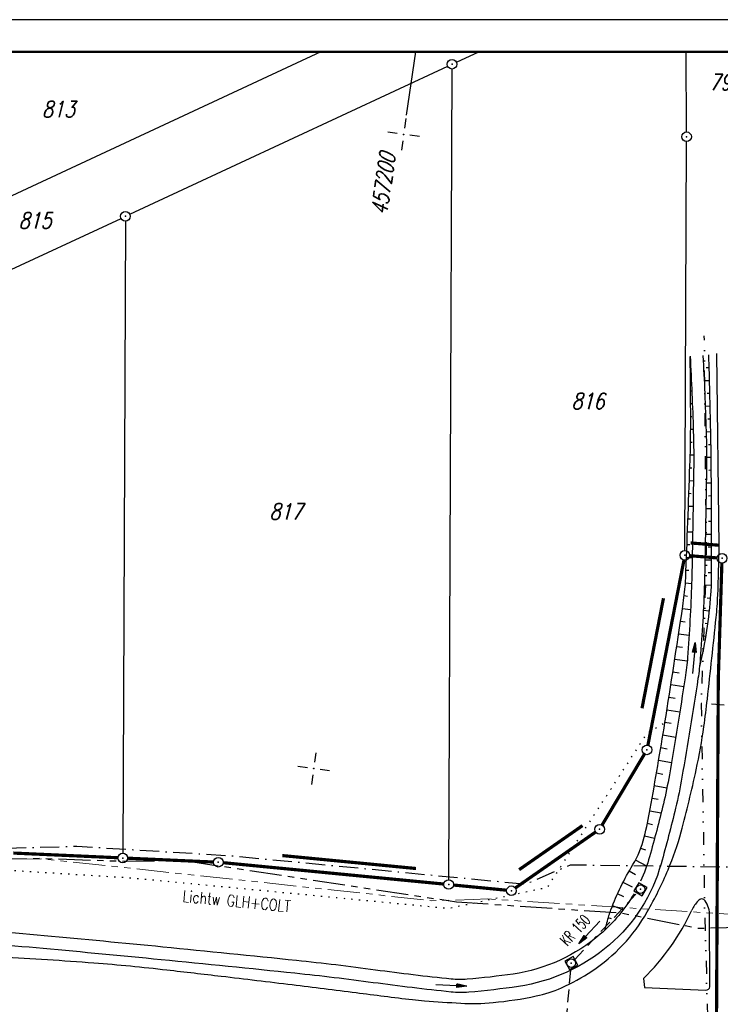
# Model space of a CAD drawing. Extents: x 0 to 1135, y 0 to 594.
# Tile 67 of 153: x 519 to 628, y 440 to 594. Entities that reach past the tile are written whole.
import ezdxf
from ezdxf.enums import TextEntityAlignment as Align

# ---------------------------------------------------------------- set-up
doc = ezdxf.new("R2010")
doc.units = 0
doc.header["$LTSCALE"] = 2
doc.header["$MEASUREMENT"] = 0
for name, pattern in [('AUSGEZOGEN', [0]), ('BAB-FM2', [2.6, 1.5, -0.5, 0.1, -0.5]), ('GEMARKBAB', [3.7, 2, -0.5, 0.1, -0.5, 0.1, -0.5]), ('GESTRICH-X2', [1.5, 1, -0.5]), ('GETRENNTX3', [3.25, 1, -0.75, 0, -0.75, 0, -0.75]), ('PHANTOMX2', [5, 2.5, -0.5, 0.5, -0.5, 0.5, -0.5]), ('PUNKTX2_STR', [0.6, 0.1, -0.5])]:
    doc.linetypes.add(name, pattern=pattern)
doc.layers.get('0').update_dxf_attribs({"color": 8, "linetype": 'AUSGEZOGEN'})
for name, color, linetype in [('BAB_FM', 8, 'BAB-FM2'), ('BOESCHG', 8, 'AUSGEZOGEN'), ('DURCHL', 200, 'GESTRICH-X2'), ('FBRTOP', 8, 'AUSGEZOGEN'), ('FLSTNR', 8, 'AUSGEZOGEN'), ('GEMARKGRZ', 8, 'GEMARKBAB'), ('GRENZL', 8, 'AUSGEZOGEN'), ('GRENZL-BAB', 7, 'AUSGEZOGEN'), ('GRENZP', 8, 'AUSGEZOGEN'), ('GRENZP-BAB', 7, 'AUSGEZOGEN'), ('KANAL', 200, 'GESTRICH-X2'), ('Lichtwellenleiter COLT', 8, 'PHANTOMX2'), ('Lichtwellenleiter GLH', 8, 'PHANTOMX2'), ('MULDE', 8, 'AUSGEZOGEN'), ('NETZ', 250, 'AUSGEZOGEN'), ('NUTZUNG', 8, 'PUNKTX2_STR'), ('PFEIL', 200, 'CONTINUOUS'), ('PFEILTOP', 8, 'AUSGEZOGEN'), ('RAHMEN', 250, 'AUSGEZOGEN'), ('SCHSYMBOL', 200, 'AUSGEZOGEN'), ('Telekom', 8, 'GETRENNTX3'), ('TEXTO', 200, 'CONTINUOUS')]:
    doc.layers.add(name, color=color, linetype=linetype)
doc.styles.add('ROMANS', font='romans.shx', dxfattribs={"width": 0.8})

# ---------------------------------------------------------------- blocks, each defined once
blk = doc.blocks.new('IKR')
at = {"color": 0}
for p, q in [((0, 1), (0, 2.5)), ((-2.5, 0), (-1, 0)), ((1, 0), (2.5, 0)), ((0, -2.5), (0, -1))]:
    blk.add_line(p, q, dxfattribs=at)
blk.add_circle((0, 0), 0.05, dxfattribs=at)
blk.add_point((0, 0), dxfattribs=at)
blk = doc.blocks.new('GST')
at = {"color": 0}
blk.add_circle((0, 0), 0.75, dxfattribs=at)
blk.add_point((0, 0), dxfattribs=at)
blk = doc.blocks.new('20')
blk.add_lwpolyline([(-0.75, -0.75), (0.75, -0.75), (0.75, 0.75), (-0.75, 0.75)], close=True)
blk.add_circle((0, 0), 0.676)
blk.add_point((0, 0))
blk = doc.blocks.new('PFEIL2')
at = {"color": 0}
for p, q in [((0.88, 0), (-2.4, -0.01)), ((0.88, -0.27), (0.88, 0.28)), ((0.88, 0.28), (2.43, 0.01)), ((0.91, 0.27), (0.88, 0.26)), ((0.97, 0.26), (0.88, 0.25)), ((1.02, 0.25), (0.88, 0.23)), ((1.07, 0.24), (0.88, 0.21)), ((1.13, 0.23), (0.88, 0.19)), ((1.18, 0.22), (0.88, 0.17)), ((1.24, 0.21), (0.88, 0.15)), ((1.29, 0.21), (0.88, 0.14)), ((1.34, 0.2), (0.88, 0.12)), ((1.4, 0.19), (0.88, 0.1)), ((1.45, 0.18), (0.88, 0.08)), ((1.51, 0.17), (0.88, 0.06)), ((1.56, 0.16), (0.88, 0.04)), ((1.61, 0.15), (0.88, 0.02)), ((1.67, 0.14), (0.88, 0.01)), ((1.72, 0.13), (0.88, -0.01)), ((1.78, 0.12), (0.88, -0.03)), ((1.83, 0.11), (0.88, -0.05)), ((1.88, 0.1), (0.88, -0.07)), ((1.94, 0.09), (0.88, -0.09)), ((2.05, 0.08), (0.88, -0.12)), ((1.99, 0.08), (0.88, -0.11)), ((2.1, 0.07), (0.88, -0.14)), ((2.15, 0.06), (0.88, -0.16)), ((2.21, 0.05), (0.88, -0.18)), ((2.26, 0.04), (0.88, -0.2)), ((2.32, 0.03), (0.88, -0.22)), ((2.37, 0.02), (0.88, -0.23)), ((2.42, 0.01), (0.88, -0.25)), ((2.43, 0.01), (0.88, -0.27))]:
    blk.add_line(p, q, dxfattribs=at)

msp = doc.modelspace()

# ---------------------------------------------------------------- linework, layer by layer
at = {"layer": 'BAB_FM', "flags": 128}
msp.add_lwpolyline([(268.57, 373.69), (318.25, 377.79), (333.62, 386.06), (364.45, 414.99), (395.49, 440.91), (416.98, 453.68), (444.51, 460.08), (480.67, 463.66), (527.59, 464.98), (551.45, 463.51), (597.67, 459.07), (604.66, 462.09), (641.91, 461.6), (643.09, 445.43), (642.4, 438.44), (641.67, 407.25), (640.53, 370.81), (688.6, 365.58), (738.6, 361.93), (788.6, 361.14), (865.7, 361.64)], dxfattribs=at)
msp.add_lwpolyline([(268.57, 373.69), (318.25, 377.79), (333.62, 386.06), (364.45, 414.99), (395.49, 440.91), (416.98, 453.68), (444.51, 460.08), (480.67, 463.66), (527.59, 464.98), (551.45, 463.51), (597.67, 459.07), (604.66, 462.09), (641.91, 461.6), (643.09, 445.43), (642.4, 438.44), (641.67, 407.25), (640.53, 370.81), (688.6, 365.58), (738.6, 361.93), (788.6, 361.14), (865.7, 361.64)], dxfattribs=at)
at = {"layer": 'BOESCHG'}
for p, q in [((623.4, 540.01), (623.35, 540.01)), ((623.4, 540.01), (623.35, 540.01)), ((625.83, 539.69), (626.25, 539.7)), ((625.83, 539.69), (626.25, 539.7)), ((623.5, 538.01), (623.37, 538.01)), ((623.5, 538.01), (623.37, 538.01)), ((625.52, 537.68), (626.3, 537.7)), ((625.52, 537.68), (626.3, 537.7)), ((623.49, 536.01), (623.39, 536.01)), ((623.49, 536.01), (623.39, 536.01)), ((625.98, 535.69), (626.35, 535.7)), ((625.98, 535.69), (626.35, 535.7)), ((623.67, 534.01), (623.4, 534.01)), ((623.67, 534.01), (623.4, 534.01)), ((625.69, 533.69), (626.4, 533.7)), ((625.69, 533.69), (626.4, 533.7)), ((623.58, 532.01), (623.41, 532.01)), ((623.58, 532.01), (623.41, 532.01)), ((626.11, 531.7), (626.45, 531.7)), ((626.11, 531.7), (626.45, 531.7)), ((623.82, 530.01), (623.4, 530.01)), ((623.82, 530.01), (623.4, 530.01)), ((625.83, 529.69), (626.49, 529.71)), ((625.83, 529.69), (626.49, 529.71)), ((623.63, 528.01), (623.38, 528.01)), ((623.63, 528.01), (623.38, 528.01)), ((626.2, 527.7), (626.53, 527.71)), ((626.2, 527.7), (626.53, 527.71)), ((623.89, 526), (623.34, 526.01)), ((623.89, 526), (623.34, 526.01)), ((625.89, 525.7), (626.56, 525.71)), ((625.89, 525.7), (626.56, 525.71)), ((623.58, 524), (623.28, 524.01)), ((623.58, 524), (623.28, 524.01)), ((626.22, 523.7), (626.57, 523.71)), ((626.22, 523.7), (626.57, 523.71)), ((623.84, 521.99), (623.21, 522.02)), ((623.84, 521.99), (623.21, 522.02)), ((625.84, 521.7), (626.58, 521.71)), ((625.84, 521.7), (626.58, 521.71)), ((623.47, 520), (623.14, 520.02)), ((623.47, 520), (623.14, 520.02)), ((626.2, 519.7), (626.59, 519.71)), ((626.2, 519.7), (626.59, 519.71)), ((623.78, 517.99), (623.06, 518.02)), ((623.78, 517.99), (623.06, 518.02)), ((625.77, 517.7), (626.6, 517.71)), ((625.77, 517.7), (626.6, 517.71)), ((623.37, 516.01), (622.99, 516.02)), ((623.37, 516.01), (622.99, 516.02)), ((626.18, 515.7), (626.61, 515.71)), ((626.18, 515.7), (626.61, 515.71)), ((623.71, 513.99), (622.91, 514.02)), ((623.71, 513.99), (622.91, 514.02)), ((625.71, 513.7), (626.62, 513.71)), ((625.71, 513.7), (626.62, 513.71)), ((623.26, 512.01), (622.84, 512.02)), ((623.26, 512.01), (622.84, 512.02)), ((626.15, 511.7), (626.63, 511.71)), ((626.15, 511.7), (626.63, 511.71)), ((623.64, 509.99), (622.76, 510.02)), ((623.64, 509.99), (622.76, 510.02)), ((625.64, 509.7), (626.63, 509.71)), ((625.64, 509.7), (626.63, 509.71)), ((623.14, 508.01), (622.68, 508.03)), ((623.14, 508.01), (622.68, 508.03)), ((626.12, 507.71), (626.64, 507.71)), ((626.12, 507.71), (626.64, 507.71)), ((623.56, 505.96), (622.59, 506.03)), ((623.56, 505.96), (622.59, 506.03)), ((625.55, 505.76), (626.6, 505.71)), ((625.55, 505.76), (626.6, 505.71)), ((622.93, 503.97), (622.39, 504.04)), ((622.93, 503.97), (622.39, 504.04)), ((625.97, 503.75), (626.46, 503.71)), ((625.97, 503.75), (626.46, 503.71)), ((623.39, 501.87), (622.12, 502.06)), ((623.39, 501.87), (622.12, 502.06)), ((625.39, 501.81), (626.28, 501.72)), ((625.39, 501.81), (626.28, 501.72)), ((622.55, 499.97), (621.82, 500.08)), ((622.55, 499.97), (621.82, 500.08)), ((625.66, 499.79), (626.05, 499.73)), ((625.66, 499.79), (626.05, 499.73)), ((623.16, 497.85), (621.53, 498.1)), ((623.16, 497.85), (621.53, 498.1)), ((625.16, 497.85), (625.75, 497.76)), ((625.16, 497.85), (625.75, 497.76)), ((622.12, 495.99), (621.22, 496.12)), ((622.12, 495.99), (621.22, 496.12)), ((625.21, 495.82), (625.39, 495.79)), ((625.21, 495.82), (625.39, 495.79)), ((622.86, 493.85), (620.92, 494.15)), ((622.86, 493.85), (620.92, 494.15)), ((624.88, 493.85), (624.98, 493.83)), ((624.88, 493.85), (624.98, 493.83)), ((621.63, 492.01), (620.62, 492.17)), ((621.63, 492.01), (620.62, 492.17)), ((622.33, 489.88), (620.31, 490.19)), ((622.33, 489.88), (620.31, 490.19)), ((621.01, 488.06), (620, 488.22)), ((621.01, 488.06), (620, 488.22)), ((621.7, 485.92), (619.69, 486.24)), ((621.7, 485.92), (619.69, 486.24)), ((620.38, 484.11), (619.37, 484.27)), ((620.38, 484.11), (619.37, 484.27)), ((621.06, 481.97), (619.06, 482.29)), ((621.06, 481.97), (619.06, 482.29)), ((619.73, 480.15), (618.73, 480.32)), ((619.73, 480.15), (618.73, 480.32)), ((620.4, 478.01), (618.4, 478.35)), ((620.4, 478.01), (618.4, 478.35)), ((619.07, 476.2), (618.07, 476.37)), ((619.07, 476.2), (618.07, 476.37)), ((619.69, 474.06), (617.73, 474.4)), ((619.69, 474.06), (617.73, 474.4)), ((618.32, 472.27), (617.38, 472.43)), ((618.32, 472.27), (617.38, 472.43)), ((618.79, 470.14), (617.03, 470.47)), ((618.79, 470.14), (617.03, 470.47)), ((617.46, 468.33), (616.64, 468.5)), ((617.46, 468.33), (616.64, 468.5)), ((617.77, 466.18), (616.2, 466.55)), ((617.77, 466.18), (616.2, 466.55)), ((616.41, 464.35), (615.62, 464.64)), ((616.41, 464.35), (615.62, 464.64)), ((616.54, 461.89), (614.8, 462.82)), ((616.54, 461.89), (614.8, 462.82)), ((614.79, 460.52), (613.8, 461.09)), ((614.79, 460.52), (613.8, 461.09)), ((614.33, 458.57), (612.85, 459.33)), ((614.33, 458.57), (612.85, 459.33)), ((612.98, 457.07), (611.98, 457.53)), ((612.98, 457.07), (611.98, 457.53)), ((612.86, 455.03), (611.2, 455.69)), ((612.86, 455.03), (611.2, 455.69)), ((611.07, 453.64), (610.54, 453.8)), ((611.07, 453.64), (610.54, 453.8))]:
    msp.add_line(p, q, dxfattribs=at)
for points in [[(572.21, 351.81, 0.000002), (566.96, 351.8, 0.000356), (566.75, 351.8, 0.000312), (551.07, 351.72, -0.000252), (531.62, 351.62, -0.000033), (528.26, 351.61, -0.000054), (526.19, 351.6, -0.000954), (524.59, 351.59, -0.000172), (515.72, 351.59, -0.001167)], [(572.21, 351.81, 0.000002), (566.96, 351.8, 0.000356), (566.75, 351.8, 0.000312), (551.07, 351.72, -0.000252), (531.62, 351.62, -0.000033), (528.26, 351.61, -0.000054), (526.19, 351.6, -0.000954), (524.59, 351.59, -0.000172), (515.72, 351.59, -0.001167)], [(626.19, 541.7, -0.002336), (626.49, 529.83, -0.003966), (626.58, 522.84, -0.000321), (626.62, 512.28, -0.000652), (626.63, 507.09, -0.023605), (626.51, 504.33, -0.041869), (624.8, 493.03)], [(626.19, 541.7, -0.002336), (626.49, 529.83, -0.003966), (626.58, 522.84, -0.000321), (626.62, 512.28, -0.000652), (626.63, 507.09, -0.023605), (626.51, 504.33, -0.041869), (624.8, 493.03)]]:
    msp.add_lwpolyline(points, format="xyb", dxfattribs=at)
at = {"layer": 'BOESCHG', "flags": 128}
msp.add_lwpolyline([(610.01, 451.87, -0.007441), (610.65, 454.15, -0.018238), (610.96, 455.07, -0.045785), (614.39, 462.1, 0.077291), (616.16, 466.39, 0.014819), (617.09, 470.82, 0.004909), (619.38, 484.27, 0.002517), (622.12, 502.04, 0.012909), (622.55, 505.53, 0.014241), (622.63, 506.77, 0.001004), (623.29, 524.42, 0.008308), (623.41, 530.29, 0.004401), (623.33, 541.37)], format="xyb", dxfattribs=at)
msp.add_lwpolyline([(610.01, 451.87, -0.007441), (610.65, 454.15, -0.018238), (610.96, 455.07, -0.045785), (614.39, 462.1, 0.077291), (616.16, 466.39, 0.014819), (617.09, 470.82, 0.004909), (619.38, 484.27, 0.002517), (622.12, 502.04, 0.012909), (622.55, 505.53, 0.014241), (622.63, 506.77, 0.001004), (623.29, 524.42, 0.008308), (623.41, 530.29, 0.004401), (623.33, 541.37)], format="xyb", dxfattribs=at)
at = {"layer": 'DURCHL'}
msp.add_line((602.93, 425.69), (604.71, 446.02), dxfattribs=at)
at = {"layer": 'FBRTOP'}
for p, q in [((627.86, 511.82), (627.49, 541.91)), ((627.86, 511.82), (627.49, 541.91)), ((626.4, 443.04), (626.37, 454.15)), ((626.4, 443.04), (626.37, 454.15)), ((616.03, 444.33), (616.2, 442.92)), ((616.03, 444.33), (616.2, 442.92)), ((616.2, 442.92), (625.79, 442.53)), ((616.2, 442.92), (625.79, 442.53))]:
    msp.add_line(p, q, dxfattribs=at)
msp.add_lwpolyline([(515.71, 447.69, -0.007277), (530.23, 446.78, -0.009249), (541.63, 445.68, -0.00091), (550.12, 444.7, -0.000697), (561.2, 443.37, -0.001806), (571.17, 442.13, 0.002049), (579.97, 441.03, 0.011761), (581.85, 440.85, 0.003902), (587.52, 440.48, 0.037948), (592.55, 440.58, 0.02803), (599.28, 441.6, 0.053108), (603.24, 442.88, 0.040877), (607.97, 445.48, 0.059189), (612.82, 449.57, 0.058308), (616.64, 454.75, 0.029556), (619.88, 461.29, 0.034441), (621.92, 467.21, 0.012508), (624.27, 476.92, 0.018277), (625.47, 483.65, 0.006956), (626.01, 487.94, 0.002342), (627.39, 500.69, 0.015121), (627.64, 504.16, 0.006879), (627.86, 511.82)], format="xyb", dxfattribs=at)
msp.add_lwpolyline([(515.71, 447.69, -0.007277), (530.23, 446.78, -0.009249), (541.63, 445.68, -0.00091), (550.12, 444.7, -0.000697), (561.2, 443.37, -0.001806), (571.17, 442.13, 0.002049), (579.97, 441.03, 0.011761), (581.85, 440.85, 0.003902), (587.52, 440.48, 0.037948), (592.55, 440.58, 0.02803), (599.28, 441.6, 0.053108), (603.24, 442.88, 0.040877), (607.97, 445.48, 0.059189), (612.82, 449.57, 0.058308), (616.64, 454.75, 0.029556), (619.88, 461.29, 0.034441), (621.92, 467.21, 0.012508), (624.27, 476.92, 0.018277), (625.47, 483.65, 0.006956), (626.01, 487.94, 0.002342), (627.39, 500.69, 0.015121), (627.64, 504.16, 0.006879), (627.86, 511.82)], format="xyb", dxfattribs=at)
for centre, radius, start, end in [((625.14, 456.1), 0.648, 32.7244, 149.494), ((625.14, 456.1), 0.648, 32.7244, 149.494), ((590.56, 470.38), 36.43, 314.359, 335.065), ((590.56, 470.38), 36.43, 314.359, 335.065), ((628.01, 452.97), 4.87, 134.7379, 155.065), ((628.01, 452.97), 4.87, 134.7379, 155.065), ((622.09, 454.13), 4.28, 0.1631, 32.7244), ((622.09, 454.13), 4.28, 0.1631, 32.7244), ((625.8, 443.14), 0.608, 269.3774, 350.3328), ((625.8, 443.14), 0.608, 269.3774, 350.3328)]:
    msp.add_arc(centre, radius, start, end, dxfattribs=at)
at = {"layer": 'GEMARKGRZ', "const_width": 0.5, "flags": 128}
for points in [[(627.72, 511.97), (623.41, 512.32)], [(627.72, 511.97), (623.41, 512.32)], [(619.16, 503.69), (615.81, 486.51)], [(619.16, 503.69), (615.81, 486.51)], [(606.52, 468.2), (596.62, 461.31)], [(606.52, 468.2), (596.62, 461.31)], [(580.52, 461.5), (559.65, 463.52)], [(580.52, 461.5), (559.65, 463.52)]]:
    msp.add_lwpolyline(points, dxfattribs=at)
at = {"layer": 'GRENZL'}
for p, q in [((565.67, 589), (502.01, 559.36)), ((565.67, 589), (502.01, 559.36)), ((586.83, 587.37), (590.33, 589)), ((586.83, 587.37), (590.33, 589)), ((622.77, 576.48), (622.72, 589)), ((622.77, 576.48), (622.72, 589)), ((535.83, 563.62), (585.47, 586.74)), ((535.83, 563.62), (585.47, 586.74)), ((585.64, 459.75), (586.15, 586.3)), ((585.64, 459.75), (586.15, 586.3)), ((622.51, 511.14), (622.77, 574.98)), ((622.51, 511.14), (622.77, 574.98)), ((479.63, 537.46), (534.47, 562.99)), ((479.63, 537.46), (534.47, 562.99)), ((535.15, 562.56), (534.75, 463.89)), ((535.15, 562.56), (534.75, 463.89))]:
    msp.add_line(p, q, dxfattribs=at)
at = {"layer": 'GRENZL-BAB', "const_width": 0.5, "flags": 128}
for points in [[(627.56, 509.98), (623.25, 510.33)], [(627.56, 509.98), (623.25, 510.33)], [(622.36, 509.65), (616.73, 480.75)], [(622.36, 509.65), (616.73, 480.75)], [(627.72, 491.03), (628.28, 509.17)], [(627.72, 491.03), (628.28, 509.17)], [(626.99, 351.87), (627.72, 491.03)], [(626.99, 351.87), (627.72, 491.03)], [(616.2, 479.38), (609.57, 468.27)], [(616.2, 479.38), (609.57, 468.27)], [(608.57, 467.2), (596.03, 458.46)], [(608.57, 467.2), (596.03, 458.46)], [(533.99, 463.18), (517.65, 463.91)], [(533.99, 463.18), (517.65, 463.91)], [(548.91, 462.51), (535.49, 463.11)], [(548.91, 462.51), (535.49, 463.11)], [(584.89, 459.07), (550.4, 462.41)], [(584.89, 459.07), (550.4, 462.41)], [(594.67, 458.11), (586.38, 458.92)], [(594.67, 458.11), (586.38, 458.92)]]:
    msp.add_lwpolyline(points, dxfattribs=at)
at = {"layer": 'KANAL'}
msp.add_line((605.3, 447.29), (615.08, 457.74), dxfattribs=at)
at = {"layer": 'Lichtwellenleiter COLT', "lineweight": 0, "flags": 128}
for points in [[(591.67, 456.75), (589.45, 456.66), (582.97, 456.48), (522.15, 463.02), (477.2, 462.37), (434.67, 456.7), (377.97, 421.89), (348.3, 393.83), (332.83, 379.19), (316.62, 373.24), (279.52, 369.65), (239.22, 369.19), (216.49, 370.69), (142.63, 373.77), (119.26, 373.65), (87.76, 373.46), (25, 363.52)], [(591.67, 456.75), (589.45, 456.66), (582.97, 456.48), (522.15, 463.02), (477.2, 462.37), (434.67, 456.7), (377.97, 421.89), (348.3, 393.83), (332.83, 379.19), (316.62, 373.24), (279.52, 369.65), (239.22, 369.19), (216.49, 370.69), (142.63, 373.77), (119.26, 373.65), (87.76, 373.46), (25, 363.52)], [(770.81, 357.57), (740.02, 357.56), (713.43, 359.84), (697.77, 360.98), (680.94, 362.98), (661.05, 367.84), (650.76, 370.47), (646.05, 375.75), (645.42, 381.62), (645.85, 409.31), (647.07, 433.53), (648.29, 441.06), (648.8, 447.02), (648.46, 450.77), (646.17, 452.82), (642.43, 453.54), (591.67, 456.75)], [(770.81, 357.57), (740.02, 357.56), (713.43, 359.84), (697.77, 360.98), (680.94, 362.98), (661.05, 367.84), (650.76, 370.47), (646.05, 375.75), (645.42, 381.62), (645.85, 409.31), (647.07, 433.53), (648.29, 441.06), (648.8, 447.02), (648.46, 450.77), (646.17, 452.82), (642.43, 453.54), (591.67, 456.75)]]:
    msp.add_lwpolyline(points, dxfattribs=at)
at = {"layer": 'Lichtwellenleiter GLH', "flags": 128}
for points in [[(25, 363.43), (40.71, 365.93), (60.1, 369.02), (83.08, 372.35), (100.38, 373.31), (121.05, 373.6), (142.53, 373.81), (146.21, 373.86), (164.3, 373.72), (180.08, 372.74), (201.88, 371.51), (222.36, 369.98), (239.07, 369.28), (241.68, 369), (264.48, 368.81), (289.28, 369.98), (305.53, 371.91), (320.4, 374.51), (332.73, 379.12), (340.68, 385.37), (377.06, 421.29), (389.35, 431.21), (406.18, 443.54), (414.45, 449.33), (420.61, 452.81), (440.04, 458.48), (459.74, 460.94), (482.41, 462.54), (499.83, 462.79), (521.86, 463.1), (534.33, 462.66), (544.17, 462.77), (586.82, 456.3)], [(25, 363.43), (40.71, 365.93), (60.1, 369.02), (83.08, 372.35), (100.38, 373.31), (121.05, 373.6), (142.53, 373.81), (146.21, 373.86), (164.3, 373.72), (180.08, 372.74), (201.88, 371.51), (222.36, 369.98), (239.07, 369.28), (241.68, 369), (264.48, 368.81), (289.28, 369.98), (305.53, 371.91), (320.4, 374.51), (332.73, 379.12), (340.68, 385.37), (377.06, 421.29), (389.35, 431.21), (406.18, 443.54), (414.45, 449.33), (420.61, 452.81), (440.04, 458.48), (459.74, 460.94), (482.41, 462.54), (499.83, 462.79), (521.86, 463.1), (534.33, 462.66), (544.17, 462.77), (586.82, 456.3)], [(586.82, 456.3), (612.71, 454.55), (624.65, 452.17), (645.15, 452.66), (645.54, 452.61), (645.86, 452.55), (646.1, 451.46)], [(586.82, 456.3), (612.71, 454.55), (624.65, 452.17), (645.15, 452.66), (645.54, 452.61), (645.86, 452.55), (646.1, 451.46)]]:
    msp.add_lwpolyline(points, dxfattribs=at)
at = {"layer": 'MULDE'}
for points in [[(625.32, 541.56, -0.006126), (625.82, 529.77, -0.011684), (625.87, 523.59, -0.000429), (625.6, 507.73, -0.003987), (625.56, 506.02, -0.005422), (625.3, 500.11, -0.005458), (624.91, 494.25, -0.019119), (624.55, 491.14, -0.003831), (622.04, 475.75, -0.016926), (621.06, 470.94, -0.009242), (618.79, 462.24, -0.14775), (610.74, 449.6, -0.141482), (596.53, 443.09, -0.016467), (588.76, 442.19, -0.046554), (585.99, 442.22, -0.007755), (573.84, 443.68, 0.007715), (561.63, 445.14, 0.001474), (540.71, 447.26, 0.00168), (522.33, 449, 0.010246), (504.49, 450.26, 0.009305), (484.81, 450.89, 0.024903), (470.91, 450.38, 0.072812), (465.26, 449.38, 0.01767)], [(625.32, 541.56, -0.006126), (625.82, 529.77, -0.011684), (625.87, 523.59, -0.000429), (625.6, 507.73, -0.003987), (625.56, 506.02, -0.005422), (625.3, 500.11, -0.005458), (624.91, 494.25, -0.019119), (624.55, 491.14, -0.003831), (622.04, 475.75, -0.016926), (621.06, 470.94, -0.009242), (618.79, 462.24, -0.14775), (610.74, 449.6, -0.141482), (596.53, 443.09, -0.016467), (588.76, 442.19, -0.046554), (585.99, 442.22, -0.007755), (573.84, 443.68, 0.007715), (561.63, 445.14, 0.001474), (540.71, 447.26, 0.00168), (522.33, 449, 0.010246), (504.49, 450.26, 0.009305), (484.81, 450.89, 0.024903), (470.91, 450.38, 0.072812), (465.26, 449.38, 0.01767)], [(623.32, 541.5, -0.006133), (623.82, 529.75, -0.011685), (623.87, 523.58, -0.000429), (623.6, 507.79, -0.004003), (623.56, 506.1, -0.005407), (623.3, 500.25, -0.00545), (622.92, 494.46, -0.019127), (622.55, 491.29, -0.00397), (620.08, 476.13, -0.016786), (619.14, 471.58, -0.009166), (616.99, 463.34, -0.04092), (615.58, 459.54, -0.142066)], [(623.32, 541.5, -0.006133), (623.82, 529.75, -0.011685), (623.87, 523.58, -0.000429), (623.6, 507.79, -0.004003), (623.56, 506.1, -0.005407), (623.3, 500.25, -0.00545), (622.92, 494.46, -0.019127), (622.55, 491.29, -0.00397), (620.08, 476.13, -0.016786), (619.14, 471.58, -0.009166), (616.99, 463.34, -0.04092), (615.58, 459.54, -0.142066)], [(614.56, 457.57, -0.083658), (609.28, 451.23, -0.142066), (595.71, 445.03, -0.015895), (588.52, 444.21, -0.046269), (586.03, 444.23, -0.008173), (574.19, 445.65, 0.007839), (561.85, 447.13, 0.001484), (540.98, 449.24, 0.001675), (522.48, 451, 0.010251), (504.57, 452.26, 0.009288)], [(614.56, 457.57, -0.083658), (609.28, 451.23, -0.142066), (595.71, 445.03, -0.015895), (588.52, 444.21, -0.046269), (586.03, 444.23, -0.008173), (574.19, 445.65, 0.007839), (561.85, 447.13, 0.001484), (540.98, 449.24, 0.001675), (522.48, 451, 0.010251), (504.57, 452.26, 0.009288)]]:
    msp.add_lwpolyline(points, format="xyb", dxfattribs=at)
at = {"layer": 'NETZ'}
msp.add_line((580.42, 588.98), (579.01, 579.08), dxfattribs=at)
msp.add_line((580.42, 588.98), (579.01, 579.08), dxfattribs=at)
at = {"layer": 'NUTZUNG', "flags": 128}
msp.add_lwpolyline([(277.08, 369.16), (320.48, 374.2), (331.12, 378.36), (348.83, 395.49), (369.09, 415.63), (392.38, 433.51), (422.74, 453.3), (479.65, 463.58), (536.14, 460.04), (585.61, 455.29), (601.06, 458.58), (616.64, 482.68), (619.38, 484.27)], dxfattribs=at)
msp.add_lwpolyline([(277.08, 369.16), (320.48, 374.2), (331.12, 378.36), (348.83, 395.49), (369.09, 415.63), (392.38, 433.51), (422.74, 453.3), (479.65, 463.58), (536.14, 460.04), (585.61, 455.29), (601.06, 458.58), (616.64, 482.68), (619.38, 484.27)], dxfattribs=at)
at = {"layer": 'RAHMEN'}
msp.add_line((1135, 594), (0, 594), dxfattribs=at)
msp.add_line((1135, 594), (0, 594), dxfattribs=at)
at = {"layer": 'RAHMEN', "const_width": 0.35}
msp.add_lwpolyline([(25, 5), (1130, 5), (1130, 589), (25, 589), (25, 5)], dxfattribs=at)
msp.add_lwpolyline([(25, 5), (1130, 5), (1130, 589), (25, 589), (25, 5)], dxfattribs=at)
at = {"layer": 'Telekom', "flags": 128}
for points in [[(950, 368.48), (935.9, 369.51), (908.94, 367.92), (878.27, 366.14), (867.39, 366.22), (773.64, 364.25), (739.32, 365.71), (688.08, 369.33), (648.02, 369.87), (652.03, 397.85), (652.49, 430.84), (648.71, 465.18), (646.3, 483.87), (644.73, 485.7), (625.06, 487.27), (625.89, 508.8), (625.54, 544.67)], [(950, 368.48), (935.9, 369.51), (908.94, 367.92), (878.27, 366.14), (867.39, 366.22), (773.64, 364.25), (739.32, 365.71), (688.08, 369.33), (648.02, 369.87), (652.03, 397.85), (652.49, 430.84), (648.71, 465.18), (646.3, 483.87), (644.73, 485.7), (625.06, 487.27), (625.89, 508.8), (625.54, 544.67)], [(625.06, 487.27), (625.6, 453.98), (626.71, 416.13), (627.1, 391.63), (627.61, 350.06), (627.89, 309.15), (627.75, 272.7), (626.38, 231.39), (624.23, 204.45)], [(625.06, 487.27), (625.6, 453.98), (626.71, 416.13), (627.1, 391.63), (627.61, 350.06), (627.89, 309.15), (627.75, 272.7), (626.38, 231.39), (624.23, 204.45)]]:
    msp.add_lwpolyline(points, dxfattribs=at)

# ---------------------------------------------------------------- block references
at = {"layer": 'GRENZP'}
for p in [(586.15, 587.05), (586.15, 587.05), (622.77, 575.73), (622.77, 575.73), (535.15, 563.31), (535.15, 563.31)]:
    msp.add_blockref('GST', p, dxfattribs=at)
at = {"layer": 'GRENZP-BAB'}
for p in [(622.5, 510.39), (622.5, 510.39), (628.31, 509.92), (628.31, 509.92), (616.58, 480.02), (616.58, 480.02), (609.19, 467.62), (609.19, 467.62), (534.74, 463.14), (534.74, 463.14), (549.66, 462.48), (549.66, 462.48), (585.63, 459), (585.63, 459), (595.42, 458.03), (595.42, 458.03)]:
    msp.add_blockref('GST', p, dxfattribs=at)
at = {"layer": 'NETZ', "rotation": 171.9288}
for p in [(578.59, 576.1), (578.59, 576.1), (564.55, 477.09), (564.55, 477.09)]:
    msp.add_blockref('IKR', p, dxfattribs=at)
at = {"layer": 'PFEIL', "rotation": 226.8147595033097}
msp.add_blockref('PFEIL2', (607.59, 451.52), dxfattribs=at)
at = {"layer": 'PFEILTOP'}
for p, rotation in [((623.91, 494.35), 84.5967783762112), ((623.91, 494.35), 84.5967783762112), ((586.01, 443.23), 357.0146314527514), ((586.01, 443.23), 357.0146314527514)]:
    msp.add_blockref('PFEIL2', p, dxfattribs=dict(at, rotation=rotation))
at = {"layer": 'SCHSYMBOL'}
for p, rotation in [((615.57, 458.26), 58.8402700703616), ((615.57, 458.26), 58.8402700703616), ((604.77, 446.74), 28.28997654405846), ((604.77, 446.74), 28.28997654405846)]:
    msp.add_blockref('20', p, dxfattribs=dict(at, rotation=rotation))

# ---------------------------------------------------------------- texts
at = {"layer": 'FLSTNR', "style": 'ROMANS', "oblique": 15, "width": 0.8}
for s, p in [('792/7', (626.31, 583.01)), ('792/7', (626.31, 583.01)), ('813', (522.13, 578.78)), ('813', (522.13, 578.78)), ('815', (518.48, 561.41)), ('815', (518.48, 561.41)), ('816', (604.8, 533.22)), ('816', (604.8, 533.22)), ('817', (557.64, 515.97)), ('817', (557.64, 515.97))]:
    msp.add_text(s, height=2.5, dxfattribs=at).set_placement(p)
at = {"layer": 'Lichtwellenleiter GLH', "style": 'ROMANS', "width": 0.8}
msp.add_text('Lichtw GLH+COLT', height=1.8, rotation=354.515, dxfattribs=at).set_placement((544.02, 456.31))
msp.add_text('Lichtw GLH+COLT', height=1.8, rotation=354.515, dxfattribs=at).set_placement((544.02, 456.31))
at = {"layer": 'NETZ', "style": 'ROMANS', "oblique": 16.6, "width": 0.75}
msp.add_text('457200', height=2.5, rotation=81.9288, dxfattribs=at).set_placement((575.98, 563.4))
msp.add_text('457200', height=2.5, rotation=81.9288, dxfattribs=at).set_placement((575.98, 563.4))
at = {"layer": 'TEXTO', "style": 'ROMANS', "width": 0.6}
msp.add_text('KR 150', height=1.8, rotation=46.8148, dxfattribs=at).set_placement((606.02, 451.27), align=Align.CENTER)

doc.saveas('drawing.dxf')
